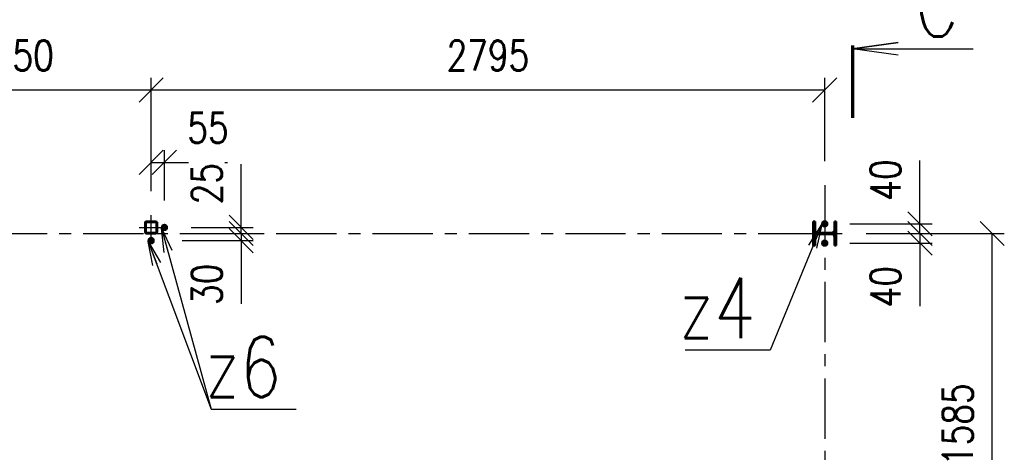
# Paper-space layout 'Layout1' of a CAD drawing. Extents: x -2 to 935, y -36 to 422.
# Tile 19 of 63: x 166 to 248, y 337 to 373. Entities that reach past the tile are written whole.
import ezdxf
from ezdxf.enums import TextEntityAlignment as Align

# ---------------------------------------------------------------- set-up
doc = ezdxf.new("R2010")
doc.units = 0
for name, pattern in [('ACAD_ISO02W100', [15, 12, -3]), ('ACAD_ISO04W100', [30.5, 24, -3, 0.5, -3]), ('HP_01_CER_B', [8, 5, -1, 1, -1])]:
    doc.linetypes.add(name, pattern=pattern)
doc.layers.get('0').update_dxf_attribs({"linetype": 'CONTINUOUS'})
doc.layers.get('DEFPOINTS').update_dxf_attribs({"color": 132, "linetype": 'CONTINUOUS'})
for name, color, linetype, lineweight in [('SS_KOTVY', 2, 'CONTINUOUS', 35), ('SS_KOTY', 3, 'CONTINUOUS', 25), ('SS_OSY_025', 7, 'HP_01_CER_B', 25), ('SS_PLNA_025', 7, 'CONTINUOUS', 25), ('SS_POPIS_PROFILU', 13, 'CONTINUOUS', 25), ('SS_REZ', 6, 'CONTINUOUS', 70), ('SS_SLOUPY', 143, 'CONTINUOUS', 50), ('SS_SRAFY', 8, 'CONTINUOUS', 18), ('SS_TEXT7', 6, 'CONTINUOUS', 70), ('SS_ZTUŽENÍ', 81, 'CONTINUOUS', 50)]:
    doc.layers.add(name, color=color, linetype=linetype, lineweight=lineweight)
doc.styles.add('ROMANS', font='romans.shx', dxfattribs={"width": 0.8})
doc.styles.add('romans.shx', font='romans.shx', dxfattribs={"height": 5})
doc.dimstyles.new('A-1_(2.5)_50AS', dxfattribs={"dimtxt": 2.5, "dimasz": 2, "dimexe": 1, "dimexo": 2, "dimgap": 0, "dimtad": 0, "dimdec": 1, "dimlfac": 50, "dimrnd": 1, "dimtxsty": 'ROMANS', "dimblk1": 'OBLIQUE', "dimblk2": 'OBLIQUE', "dimsah": 1, "dimcen": 2, "dimclrd": 256, "dimclre": 256, "dimclrt": 256, "dimadec": 1, "dimazin": 2, "dimtfac": 0.714286, "dimtdec": 1, "dimtmove": 0, "dimatfit": 3, "dimldrblk": 'OPEN', "dimfxl": 1, "dimtvp": 1.142857, "dimtfill": 1, "dimtolj": 1, "dimlwd": -1, "dimlwe": -1, "dimarcsym": 0})
pattern_1 = [(45, (134.72772, 245.660837), (-0.04490128, 0.04490128), [])]

# ---------------------------------------------------------------- blocks, each defined once
blk = doc.blocks.new('00REZ-d')
at = {"layer": 'SS_PLNA_025'}
blk.add_lwpolyline([(3.775, 5.2), (0, 5.724), (3.775, 6.247), (0, 5.724), (10, 5.724)], dxfattribs=at)
at = {"layer": 'SS_REZ'}
blk.add_line((0, 5.991), (0, 0), dxfattribs=at)
at = {"layer": 'SS_TEXT7', "style": 'ROMANS', "width": 0.8}
blk.add_attdef('REZs', text='', height=5, dxfattribs=at).set_placement((7, 6.724), align=Align.CENTER)
blk = doc.blocks.new('0KRIZ(Z)')
at = {"color": 0, "linetype": 'ByBlock', "ltscale": 0.5}
for p, q in [((0, -0.5), (0, 0.5)), ((-0.5, 0), (0.5, 0)), ((0, 0), (0, 0, 1))]:
    blk.add_line(p, q, dxfattribs=at)
blk = doc.blocks.new('_Oblique')
at = {"color": 0, "linetype": 'ByBlock', "lineweight": -2}
blk.add_line((-0.5, -0.5), (0.5, 0.5), dxfattribs=at)
blk = doc.blocks.new('*D58')
at = {"layer": 'DEFPOINTS', "color": 0, "transparency": 16777216}
for p in [(233.008, 356.261, 0.65), (240.833, 356.261), (234.374, 355.461)]:
    blk.add_point(p, dxfattribs=at)
at = {"layer": 'SS_KOTY', "transparency": 16777216}
for p, q in [((240.833, 356.261), (240.833, 361.499)), ((235.008, 356.261), (241.833, 356.261)), ((240.833, 355.461), (240.833, 356.261)), ((236.374, 355.461), (241.833, 355.461))]:
    blk.add_line(p, q, dxfattribs=at)
at = {"layer": 'SS_KOTY', "transparency": 16777216, "xscale": 2, "yscale": 2, "zscale": 2}
for p, rotation in [((240.833, 356.261), 90), ((240.833, 355.461), 270)]:
    blk.add_blockref('_Oblique', p, dxfattribs=dict(at, rotation=rotation))
at = {"layer": 'SS_KOTY', "transparency": 16777216, "insert": (237.976, 359.88), "char_height": 2.5, "attachment_point": 5, "rotation": 90, "style": 'ROMANS', "bg_fill": 3, "box_fill_scale": 1.1, "bg_fill_color": 256, "bg_fill_true_color": 13158600, "bg_fill_transparency": 0}
blk.add_mtext('\\A1;40', dxfattribs=at)
blk = doc.blocks.new('_OPEN')
at = {"color": 0, "linetype": 'ByBlock'}
for p, q in [((-1, 0.167), (0, 0)), ((0, 0), (-1, -0.167)), ((0, 0), (-1, 0))]:
    blk.add_line(p, q, dxfattribs=at)
blk = doc.blocks.new('*D57')
at = {"layer": 'DEFPOINTS', "color": 0, "transparency": 16777216}
for p in [(234.374, 355.461), (233.008, 354.661, 0.8), (240.833, 354.661)]:
    blk.add_point(p, dxfattribs=at)
at = {"layer": 'SS_KOTY', "transparency": 16777216}
for p, q in [((236.374, 355.461), (241.833, 355.461)), ((240.833, 355.461), (240.833, 354.661)), ((235.008, 354.661), (241.833, 354.661)), ((240.833, 354.661), (240.833, 349.423))]:
    blk.add_line(p, q, dxfattribs=at)
at = {"layer": 'SS_KOTY', "transparency": 16777216, "xscale": 2, "yscale": 2, "zscale": 2}
for p, rotation in [((240.833, 355.461), 90), ((240.833, 354.661), 270)]:
    blk.add_blockref('_Oblique', p, dxfattribs=dict(at, rotation=rotation))
at = {"layer": 'SS_KOTY', "transparency": 16777216, "insert": (237.976, 351.042), "char_height": 2.5, "attachment_point": 5, "rotation": 90, "style": 'ROMANS', "bg_fill": 3, "box_fill_scale": 1.1, "bg_fill_color": 256, "bg_fill_true_color": 13158600, "bg_fill_transparency": 0}
blk.add_mtext('\\A1;40', dxfattribs=at)
blk = doc.blocks.new('*D64')
at = {"layer": 'DEFPOINTS', "color": 0, "transparency": 16777216}
for p in [(234.374, 355.461), (246.833, 355.461), (234.388, 323.761)]:
    blk.add_point(p, dxfattribs=at)
at = {"layer": 'SS_KOTY', "transparency": 16777216}
for p, q in [((236.374, 355.461), (247.833, 355.461)), ((246.833, 323.761), (246.833, 355.461)), ((236.388, 323.761), (247.833, 323.761))]:
    blk.add_line(p, q, dxfattribs=at)
at = {"layer": 'SS_KOTY', "transparency": 16777216, "xscale": 2, "yscale": 2, "zscale": 2}
for p, rotation in [((246.833, 355.461), 90), ((246.833, 323.761), 270)]:
    blk.add_blockref('_Oblique', p, dxfattribs=dict(at, rotation=rotation))
at = {"layer": 'SS_KOTY', "transparency": 16777216, "insert": (243.976, 339.611), "char_height": 2.5, "attachment_point": 5, "rotation": 90, "style": 'ROMANS', "bg_fill": 3, "box_fill_scale": 1.1, "bg_fill_color": 256, "bg_fill_true_color": 13158600, "bg_fill_transparency": 0}
blk.add_mtext('\\A1;1585', dxfattribs=at)
blk = doc.blocks.new('*D66')
at = {"layer": 'DEFPOINTS', "color": 0, "transparency": 16777216}
for p in [(178.128, 361.35), (177.028, 356.961), (178.128, 356.201, 0.55)]:
    blk.add_point(p, dxfattribs=at)
at = {"layer": 'SS_KOTY', "transparency": 16777216}
for p, q in [((177.028, 358.961), (177.028, 362.35)), ((178.128, 358.201), (178.128, 362.35)), ((177.028, 361.35), (178.128, 361.35)), ((178.128, 361.35), (183.366, 361.35))]:
    blk.add_line(p, q, dxfattribs=at)
at = {"layer": 'SS_KOTY', "transparency": 16777216, "xscale": 2, "yscale": 2, "zscale": 2, "rotation": 180}
blk.add_blockref('_Oblique', (177.028, 361.35), dxfattribs=at)
at = {"layer": 'SS_KOTY', "transparency": 16777216, "xscale": 2, "yscale": 2, "zscale": 2}
blk.add_blockref('_Oblique', (178.128, 361.35), dxfattribs=at)
at = {"layer": 'SS_KOTY', "transparency": 16777216, "insert": (181.747, 364.207), "char_height": 2.5, "attachment_point": 5, "style": 'ROMANS', "bg_fill": 3, "box_fill_scale": 1.1, "bg_fill_color": 256, "bg_fill_true_color": 13158600, "bg_fill_transparency": 0}
blk.add_mtext('\\A1;55', dxfattribs=at)
blk = doc.blocks.new('*D68')
at = {"layer": 'DEFPOINTS', "color": 0, "transparency": 16777216}
for p in [(177.028, 367.35), (154.028, 356.961), (177.028, 356.961)]:
    blk.add_point(p, dxfattribs=at)
at = {"layer": 'SS_KOTY', "transparency": 16777216}
for p, q in [((154.028, 358.961), (154.028, 368.35)), ((177.028, 358.961), (177.028, 368.35)), ((154.028, 367.35), (177.028, 367.35))]:
    blk.add_line(p, q, dxfattribs=at)
at = {"layer": 'SS_KOTY', "transparency": 16777216, "xscale": 2, "yscale": 2, "zscale": 2, "rotation": 180}
blk.add_blockref('_Oblique', (154.028, 367.35), dxfattribs=at)
at = {"layer": 'SS_KOTY', "transparency": 16777216, "xscale": 2, "yscale": 2, "zscale": 2}
blk.add_blockref('_Oblique', (177.028, 367.35), dxfattribs=at)
at = {"layer": 'SS_KOTY', "transparency": 16777216, "insert": (165.528, 370.207), "char_height": 2.5, "attachment_point": 5, "style": 'ROMANS', "bg_fill": 3, "box_fill_scale": 1.1, "bg_fill_color": 256, "bg_fill_true_color": 13158600, "bg_fill_transparency": 0}
blk.add_mtext('\\A1;1150', dxfattribs=at)
blk = doc.blocks.new('*D69')
at = {"layer": 'DEFPOINTS', "color": 0, "transparency": 16777216}
for p in [(232.928, 367.35), (232.928, 359.449, -1), (177.028, 356.961)]:
    blk.add_point(p, dxfattribs=at)
at = {"layer": 'SS_KOTY', "transparency": 16777216}
for p, q in [((177.028, 358.961), (177.028, 368.35)), ((232.928, 361.449), (232.928, 368.35)), ((177.028, 367.35), (232.928, 367.35))]:
    blk.add_line(p, q, dxfattribs=at)
at = {"layer": 'SS_KOTY', "transparency": 16777216, "xscale": 2, "yscale": 2, "zscale": 2, "rotation": 180}
blk.add_blockref('_Oblique', (177.028, 367.35), dxfattribs=at)
at = {"layer": 'SS_KOTY', "transparency": 16777216, "xscale": 2, "yscale": 2, "zscale": 2}
blk.add_blockref('_Oblique', (232.928, 367.35), dxfattribs=at)
at = {"layer": 'SS_KOTY', "transparency": 16777216, "insert": (204.978, 370.207), "char_height": 2.5, "attachment_point": 5, "style": 'ROMANS', "bg_fill": 3, "box_fill_scale": 1.1, "bg_fill_color": 256, "bg_fill_true_color": 13158600, "bg_fill_transparency": 0}
blk.add_mtext('\\A1;2795', dxfattribs=at)
blk = doc.blocks.new('*D81')
at = {"layer": 'DEFPOINTS', "color": 0, "transparency": 16777216}
for p in [(177.868, 355.461), (178.368, 355.961), (184.505, 355.961)]:
    blk.add_point(p, dxfattribs=at)
at = {"layer": 'SS_KOTY', "transparency": 16777216}
for p, q in [((184.505, 355.961), (184.505, 361.199)), ((179.868, 355.461), (185.505, 355.461)), ((180.368, 355.961), (185.505, 355.961)), ((184.505, 355.461), (184.505, 355.961))]:
    blk.add_line(p, q, dxfattribs=at)
at = {"layer": 'SS_KOTY', "transparency": 16777216, "xscale": 2, "yscale": 2, "zscale": 2}
for p, rotation in [((184.505, 355.961), 90), ((184.505, 355.461), 270)]:
    blk.add_blockref('_Oblique', p, dxfattribs=dict(at, rotation=rotation))
at = {"layer": 'SS_KOTY', "transparency": 16777216, "insert": (181.648, 359.58), "char_height": 2.5, "attachment_point": 5, "rotation": 90, "style": 'ROMANS', "bg_fill": 3, "box_fill_scale": 1.1, "bg_fill_color": 256, "bg_fill_true_color": 13158600, "bg_fill_transparency": 0}
blk.add_mtext('\\A1;25', dxfattribs=at)
blk = doc.blocks.new('*D80')
at = {"layer": 'DEFPOINTS', "color": 0, "transparency": 16777216}
for p in [(177.868, 355.461), (177.608, 354.861, 0.7), (184.505, 354.861)]:
    blk.add_point(p, dxfattribs=at)
at = {"layer": 'SS_KOTY', "transparency": 16777216}
for p, q in [((179.868, 355.461), (185.505, 355.461)), ((184.505, 355.461), (184.505, 354.861)), ((179.608, 354.861), (185.505, 354.861)), ((184.505, 354.861), (184.505, 349.623))]:
    blk.add_line(p, q, dxfattribs=at)
at = {"layer": 'SS_KOTY', "transparency": 16777216, "xscale": 2, "yscale": 2, "zscale": 2}
for p, rotation in [((184.505, 355.461), 90), ((184.505, 354.861), 270)]:
    blk.add_blockref('_Oblique', p, dxfattribs=dict(at, rotation=rotation))
at = {"layer": 'SS_KOTY', "transparency": 16777216, "insert": (181.648, 351.242), "char_height": 2.5, "attachment_point": 5, "rotation": 90, "style": 'ROMANS', "bg_fill": 3, "box_fill_scale": 1.1, "bg_fill_color": 256, "bg_fill_true_color": 13158600, "bg_fill_transparency": 0}
blk.add_mtext('\\A1;30', dxfattribs=at)

psp = doc.layouts.get("Layout1")

# ---------------------------------------------------------------- linework, layer by layer
at = {"layer": 'SS_KOTVY', "color": 1, "linetype": 'Continuous', "ltscale": 0.25}
for p, q in [((176.9182, 355.0505), (176.8087, 354.8608)), ((176.8087, 354.8608), (176.9182, 354.6712)), ((177.1372, 355.0505), (176.9182, 355.0505)), ((176.9182, 354.6712), (177.1372, 354.6712))]:
    psp.add_line(p, q, dxfattribs=at)
at = {"layer": 'SS_KOTVY', "color": 7, "linetype": 'ACAD_ISO04W100', "ltscale": 0.25}
for p, q in [((176.9077, 354.8608), (177.1477, 354.8608)), ((177.0277, 355.1008), (177.0277, 354.6208)), ((177.0277, 354.9808), (177.0277, 354.7408)), ((177.0277, 354.8608), (177.0277, 354.8608))]:
    psp.add_line(p, q, dxfattribs=at)
at = {"layer": 'SS_KOTVY', "color": 1, "linetype": 'Continuous', "ltscale": 0.25}
psp.add_circle((177.0277, 354.8608), 0.12, dxfattribs=at)
at = {"layer": 'SS_OSY_025'}
for p, q in [((232.9277, 359.4492, -1), (232.9277, 242.8839, -1)), ((131.4048, 355.4608), (234.3736, 355.4608))]:
    psp.add_line(p, q, dxfattribs=at)
at = {"layer": 'SS_POPIS_PROFILU', "color": 0, "linetype": 'ByBlock'}
psp.add_line((177.1843, 352.8139), (176.7946, 354.8037), dxfattribs=at)
at = {"layer": 'SS_SLOUPY', "color": 1, "linetype": 'Continuous', "ltscale": 0.25}
for p, q in [((231.9677, 356.4608), (232.1277, 356.4608)), ((231.9677, 356.4608), (231.9677, 354.4608)), ((232.1277, 355.7508), (232.1277, 356.4608)), ((232.1277, 354.4608), (232.1277, 355.1708)), ((231.9677, 354.4608), (232.1277, 354.4608))]:
    psp.add_line(p, q, dxfattribs=at)
at = {"layer": 'SS_SLOUPY', "color": 1, "linetype": 'Continuous', "ltscale": 0.25, "extrusion": (2.36848e-15, 9.81055e-16, -1)}
psp.add_arc((-232.3677, 355.7508), 0.24, 270, 0, dxfattribs=at)
at = {"layer": 'SS_SLOUPY', "color": 1, "linetype": 'Continuous', "ltscale": 0.25, "extrusion": (2.36848e-15, -9.81055e-16, -1)}
psp.add_arc((-232.3677, 355.1708), 0.24, 0, 90, dxfattribs=at)
at = {"layer": 'SS_ZTUŽENÍ', "color": 3, "linetype": 'ACAD_ISO02W100', "ltscale": 0.25}
psp.add_circle((177.0277, 354.8608), 0.14, dxfattribs=at)
at = {"layer": 'SS_ZTUŽENÍ', "color": 1, "linetype": 'Continuous', "ltscale": 0.25}
psp.add_arc((176.6477, 355.5808), 0.12, 180, 270, dxfattribs=at)
at = {"layer": 'SS_ZTUŽENÍ', "color": 1, "linetype": 'Continuous', "ltscale": 0.25, "extrusion": (0, 0, -1)}
psp.add_arc((-176.6477, 355.5808), 0.06, 270, 0, dxfattribs=at)

# ---------------------------------------------------------------- block references
at = {"layer": 'SS_OSY_025', "xscale": 2, "yscale": 2, "zscale": 2}
psp.add_blockref('0KRIZ(Z)', (177.0277, 355.9608), dxfattribs=at)
at = {"layer": 'SS_REZ'}
psp.add_blockref('00REZ-d', (235.2391, 365.0445), dxfattribs=at).add_auto_attribs({'REZs': 'C'})

# ---------------------------------------------------------------- texts
at = {"layer": 'SS_POPIS_PROFILU', "color": 4, "style": 'romans.shx', "width": 0.8}
for s, p in [('z4', (220.8188, 346.7776)), ('z6', (181.4852, 341.8913)), ('z6', (181.4852, 341.8913))]:
    psp.add_text(s, height=5, dxfattribs=at).set_placement(p)

# ---------------------------------------------------------------- next in the draw order: dimensions: what is measured, and where the dimension line sits
at = {"layer": 'SS_KOTY'}
dim = psp.add_linear_dim(base=(178.1277, 361.3496), p1=(177.0277, 356.9608), p2=(178.1277, 356.2008, 0.55), dimstyle='A-1_(2.5)_50AS', dxfattribs=at)
dim.commit()
dim.dimension.update_dxf_attribs({"geometry": '*D66', "text_midpoint": (181.7468, 364.2067)})
dim = psp.add_linear_dim(base=(240.8331, 356.2608), p1=(234.3736, 355.4608), p2=(233.0077, 356.2608, 0.65), angle=90, dimstyle='A-1_(2.5)_50AS', dxfattribs=at)
dim.commit()
dim.dimension.update_dxf_attribs({"geometry": '*D58', "text_midpoint": (237.9759, 359.8799)})

# ---------------------------------------------------------------- next in the draw order: linework, layer by layer
at = {"layer": 'SS_ZTUŽENÍ', "color": 1, "linetype": 'Continuous', "ltscale": 0.25}
for p, q in [((176.5277, 355.5808), (176.5277, 356.3408)), ((176.5877, 355.5808), (176.5877, 356.3408))]:
    psp.add_line(p, q, dxfattribs=at)
at = {"layer": 'SS_ZTUŽENÍ', "color": 7, "linetype": 'ACAD_ISO04W100', "ltscale": 0.25}
psp.add_line((177.0277, 355.9608), (177.0277, 355.9608), dxfattribs=at)
at = {"layer": 'SS_ZTUŽENÍ', "color": 1, "linetype": 'Continuous', "ltscale": 0.25}
psp.add_arc((176.6477, 356.3408), 0.12, 90, 180, dxfattribs=at)
at = {"layer": 'SS_ZTUŽENÍ', "color": 1, "linetype": 'Continuous', "ltscale": 0.25, "extrusion": (0, 0, -1)}
psp.add_arc((-176.6477, 356.3408), 0.06, 0, 90, dxfattribs=at)

# ---------------------------------------------------------------- next in the draw order: dimensions: what is measured, and where the dimension line sits
at = {"layer": 'SS_KOTY'}
dim = psp.add_linear_dim(base=(177.0277, 367.3496), p1=(154.0277, 356.9608), p2=(177.0277, 356.9608), dimstyle='A-1_(2.5)_50AS', override={"dimtmove": 1}, dxfattribs=at)
dim.commit()
dim.dimension.update_dxf_attribs({"geometry": '*D68', "text_midpoint": (165.5277, 370.2067)})
dim = psp.add_linear_dim(base=(240.8331, 354.6608), p1=(234.3736, 355.4608), p2=(233.0077, 354.6608, 0.8), angle=90, dimstyle='A-1_(2.5)_50AS', dxfattribs=at)
dim.commit()
dim.dimension.update_dxf_attribs({"geometry": '*D57', "text_midpoint": (237.9759, 351.0418)})

# ---------------------------------------------------------------- next in the draw order: hatches: boundary and pattern name
at = {"layer": 'SS_SRAFY'}
h = psp.add_hatch(dxfattribs=at)
h.set_pattern_fill('ANSI31', color=5, scale=0.02, style=0)
h.set_pattern_definition(pattern_1)
h.paths.add_polyline_path([(232.1277, 356.4608), (231.9677, 356.4608), (231.9677, 354.4608), (232.1277, 354.4608), (232.1277, 355.1708, -0.4142136), (232.3677, 355.4108), (233.4877, 355.4108, -0.4142136), (233.7277, 355.1708), (233.7277, 354.4608), (233.8877, 354.4608), (233.8877, 356.4608), (233.7277, 356.4608), (233.7277, 355.7508, -0.4142136), (233.4877, 355.5108), (232.3677, 355.5108, -0.4142136), (232.1277, 355.7508)], flags=0)

# ---------------------------------------------------------------- next in the draw order: linework, layer by layer
at = {"layer": 'SS_KOTVY', "color": 7, "linetype": 'ACAD_ISO04W100', "ltscale": 0.25}
for p, q in [((232.6877, 356.2608), (233.1677, 356.2608)), ((232.8077, 356.2608), (233.0477, 356.2608)), ((232.9277, 356.5008), (232.9277, 356.0208)), ((232.9277, 356.3808), (232.9277, 356.1408)), ((232.9277, 356.2608), (232.9277, 356.2608)), ((232.6877, 354.6608), (233.1677, 354.6608)), ((232.8077, 354.6608), (233.0477, 354.6608)), ((232.9277, 354.9008), (232.9277, 354.4208)), ((232.9277, 354.7808), (232.9277, 354.5408)), ((232.9277, 354.6608), (232.9277, 354.6608))]:
    psp.add_line(p, q, dxfattribs=at)
at = {"layer": 'SS_KOTVY', "color": 1, "linetype": 'Continuous', "ltscale": 0.25}
for p, q in [((232.8182, 356.4505), (232.7087, 356.2608)), ((232.7087, 356.2608), (232.8182, 356.0712)), ((233.0372, 356.4505), (232.8182, 356.4505)), ((233.1467, 356.2608), (233.0372, 356.4505)), ((233.0372, 356.0712), (233.1467, 356.2608)), ((232.8182, 356.0712), (233.0372, 356.0712)), ((232.8182, 354.8505), (232.7087, 354.6608)), ((232.7087, 354.6608), (232.8182, 354.4712)), ((233.0372, 354.8505), (232.8182, 354.8505)), ((233.1467, 354.6608), (233.0372, 354.8505)), ((233.0372, 354.4712), (233.1467, 354.6608)), ((232.8182, 354.4712), (233.0372, 354.4712))]:
    psp.add_line(p, q, dxfattribs=at)
for centre, radius in [((232.9277, 356.2608), 0.24), ((232.9277, 356.2608), 0.12), ((232.9277, 354.6608), 0.24), ((232.9277, 354.6608), 0.12)]:
    psp.add_circle(centre, radius, dxfattribs=at)
at = {"layer": 'SS_POPIS_PROFILU', "color": 0, "linetype": 'ByBlock'}
for p, q in [((231.623, 354.4834), (232.6943, 356.2048)), ((232.6943, 356.2048), (231.9311, 354.3562)), ((232.6943, 356.2048), (232.2392, 354.229))]:
    psp.add_line(p, q, dxfattribs=at)
at = {"layer": 'SS_POPIS_PROFILU', "color": 13}
psp.add_lwpolyline([(232.6943, 356.2048), (228.3894, 345.7776), (221.3418, 345.7776)], dxfattribs=at)
at = {"layer": 'SS_SLOUPY', "color": 1, "linetype": 'Continuous', "ltscale": 0.25}
for p, q in [((233.7277, 356.4608), (233.8877, 356.4608)), ((233.7277, 356.4608), (233.7277, 355.7508)), ((233.8877, 356.4608), (233.8877, 354.4608)), ((233.4877, 355.5108), (232.3677, 355.5108)), ((232.3677, 355.4108), (233.4877, 355.4108)), ((233.7277, 355.1708), (233.7277, 354.4608)), ((233.7277, 354.4608), (233.8877, 354.4608))]:
    psp.add_line(p, q, dxfattribs=at)
at = {"layer": 'SS_SLOUPY', "color": 7, "linetype": 'ACAD_ISO04W100', "ltscale": 0.25}
psp.add_line((232.9277, 355.4608), (232.9277, 355.4608), dxfattribs=at)
at = {"layer": 'SS_SLOUPY', "color": 3, "linetype": 'ACAD_ISO02W100', "ltscale": 0.25}
for centre in [(232.9277, 356.2608), (232.9277, 354.6608)]:
    psp.add_circle(centre, 0.14, dxfattribs=at)
at = {"layer": 'SS_SLOUPY', "color": 1, "linetype": 'Continuous', "ltscale": 0.25, "extrusion": (-9.81055e-16, 2.36848e-15, -1)}
psp.add_arc((-233.4877, 355.7508), 0.24, 180, 270, dxfattribs=at)
at = {"layer": 'SS_SLOUPY', "color": 1, "linetype": 'Continuous', "ltscale": 0.25, "extrusion": (-9.81055e-16, -2.36848e-15, -1)}
psp.add_arc((-233.4877, 355.1708), 0.24, 90, 180, dxfattribs=at)

# ---------------------------------------------------------------- next in the draw order: dimensions: what is measured, and where the dimension line sits
at = {"layer": 'SS_KOTY'}
dim = psp.add_linear_dim(base=(232.9277, 367.3496), p1=(177.0277, 356.9608), p2=(232.9277, 359.4492, -1), dimstyle='A-1_(2.5)_50AS', override={"dimtmove": 1}, dxfattribs=at)
dim.commit()
dim.dimension.update_dxf_attribs({"geometry": '*D69', "text_midpoint": (204.9777, 370.2067)})
dim = psp.add_linear_dim(base=(246.8331, 355.4608), p1=(234.3877, 323.7608), p2=(234.3736, 355.4608), angle=90, dimstyle='A-1_(2.5)_50AS', override={"dimtmove": 1}, dxfattribs=at)
dim.commit()
dim.dimension.update_dxf_attribs({"geometry": '*D64', "text_midpoint": (243.9759, 339.6108)})

# ---------------------------------------------------------------- next in the draw order: dimensions: what is measured, and where the dimension line sits
dim = psp.add_linear_dim(base=(184.505, 355.9608, 0.55), p1=(177.8677, 355.4608, 0.55), p2=(178.3677, 355.9608, 0.55), angle=90, dimstyle='A-1_(2.5)_50AS', dxfattribs=at)
dim.commit()
dim.dimension.update_dxf_attribs({"geometry": '*D81', "text_midpoint": (181.6479, 359.5799, 0.55)})

# ---------------------------------------------------------------- next in the draw order: dimensions: what is measured, and where the dimension line sits
dim = psp.add_linear_dim(base=(184.505, 354.8608, 0.55), p1=(177.8677, 355.4608, 0.55), p2=(177.6077, 354.8608, 1.25), angle=90, dimstyle='A-1_(2.5)_50AS', dxfattribs=at)
dim.commit()
dim.dimension.update_dxf_attribs({"geometry": '*D80', "text_midpoint": (181.6479, 351.2418, 0.55)})

# ---------------------------------------------------------------- next in the draw order: hatches: boundary and pattern name
at = {"layer": 'SS_SRAFY'}
h = psp.add_hatch(dxfattribs=at)
h.set_pattern_fill('ANSI31', color=5, scale=0.02, style=0)
h.set_pattern_definition(pattern_1)
h.paths.add_polyline_path([(177.4077, 356.4608), (176.6477, 356.4608, 0.4142136), (176.5277, 356.3408), (176.5277, 355.5808, 0.4142136), (176.6477, 355.4608), (177.4077, 355.4608, 0.4142136), (177.5277, 355.5808), (177.5277, 356.3408, 0.4142136)], flags=0)
h.paths.add_polyline_path([(177.4677, 356.3408), (177.4677, 355.5808, -0.4142136), (177.4077, 355.5208), (176.6477, 355.5208, -0.4142136), (176.5877, 355.5808), (176.5877, 356.3408, -0.4142136), (176.6477, 356.4008), (177.4077, 356.4008, -0.4142136)], flags=0)

# ---------------------------------------------------------------- next in the draw order: linework, layer by layer
at = {"layer": 'SS_KOTVY', "color": 7, "linetype": 'ACAD_ISO04W100', "ltscale": 0.25}
for p, q in [((177.8877, 355.9608), (178.3677, 355.9608)), ((178.0077, 355.9608), (178.2477, 355.9608)), ((178.1277, 356.2008), (178.1277, 355.7208)), ((178.1277, 356.0808), (178.1277, 355.8408)), ((178.1277, 355.9608), (178.1277, 355.9608)), ((176.7877, 354.8608), (177.2677, 354.8608))]:
    psp.add_line(p, q, dxfattribs=at)
at = {"layer": 'SS_KOTVY', "color": 1, "linetype": 'Continuous', "ltscale": 0.25}
for p, q in [((178.0182, 356.1505), (177.9087, 355.9608)), ((177.9087, 355.9608), (178.0182, 355.7712)), ((178.2372, 356.1505), (178.0182, 356.1505)), ((178.0182, 355.7712), (178.2372, 355.7712)), ((178.3467, 355.9608), (178.2372, 356.1505)), ((178.2372, 355.7712), (178.3467, 355.9608)), ((177.2467, 354.8608), (177.1372, 355.0505)), ((177.1372, 354.6712), (177.2467, 354.8608))]:
    psp.add_line(p, q, dxfattribs=at)
for centre, radius in [((178.1277, 355.9608), 0.24), ((178.1277, 355.9608), 0.12), ((177.0277, 354.8608), 0.24)]:
    psp.add_circle(centre, radius, dxfattribs=at)
at = {"layer": 'SS_POPIS_PROFILU', "color": 0, "linetype": 'ByBlock'}
for p, q in [((178.1017, 353.8867), (177.8946, 355.9037)), ((177.8946, 355.9037), (178.7446, 354.0629)), ((177.8946, 355.9037), (178.4232, 353.9748)), ((176.7946, 354.8037), (177.8086, 353.0479)), ((176.7946, 354.8037), (177.4964, 352.9309))]:
    psp.add_line(p, q, dxfattribs=at)
at = {"layer": 'SS_POPIS_PROFILU', "color": 13}
for points in [[(177.8946, 355.9037), (182.0082, 340.8913), (189.0558, 340.8913)], [(176.7946, 354.8037), (182.0082, 340.8913), (189.0558, 340.8913)]]:
    psp.add_lwpolyline(points, dxfattribs=at)
at = {"layer": 'SS_ZTUŽENÍ', "color": 1, "linetype": 'Continuous', "ltscale": 0.25}
for p, q in [((176.6477, 356.4608), (177.4077, 356.4608)), ((176.6477, 356.4008), (177.4077, 356.4008)), ((177.4677, 356.3408), (177.4677, 355.5808)), ((177.5277, 355.5808), (177.5277, 356.3408)), ((177.4077, 355.5208), (176.6477, 355.5208)), ((176.6477, 355.4608), (177.4077, 355.4608))]:
    psp.add_line(p, q, dxfattribs=at)
at = {"layer": 'SS_ZTUŽENÍ', "color": 3, "linetype": 'ACAD_ISO02W100', "ltscale": 0.25}
psp.add_circle((178.1277, 355.9608), 0.14, dxfattribs=at)
at = {"layer": 'SS_ZTUŽENÍ', "color": 1, "linetype": 'Continuous', "ltscale": 0.25}
for centre, start, end in [((177.4077, 356.3408), 0, 90), ((177.4077, 355.5808), 270, 0)]:
    psp.add_arc(centre, 0.12, start, end, dxfattribs=at)
at = {"layer": 'SS_ZTUŽENÍ', "color": 1, "linetype": 'Continuous', "ltscale": 0.25, "extrusion": (0, 0, -1)}
psp.add_arc((-177.4077, 356.3408), 0.06, 90, 180, dxfattribs=at)
at = {"layer": 'SS_ZTUŽENÍ', "color": 1, "linetype": 'Continuous', "ltscale": 0.25, "extrusion": (3.34953e-15, 0, -1)}
psp.add_arc((-177.4077, 355.5808), 0.06, 180, 270, dxfattribs=at)

doc.saveas('drawing.dxf')
